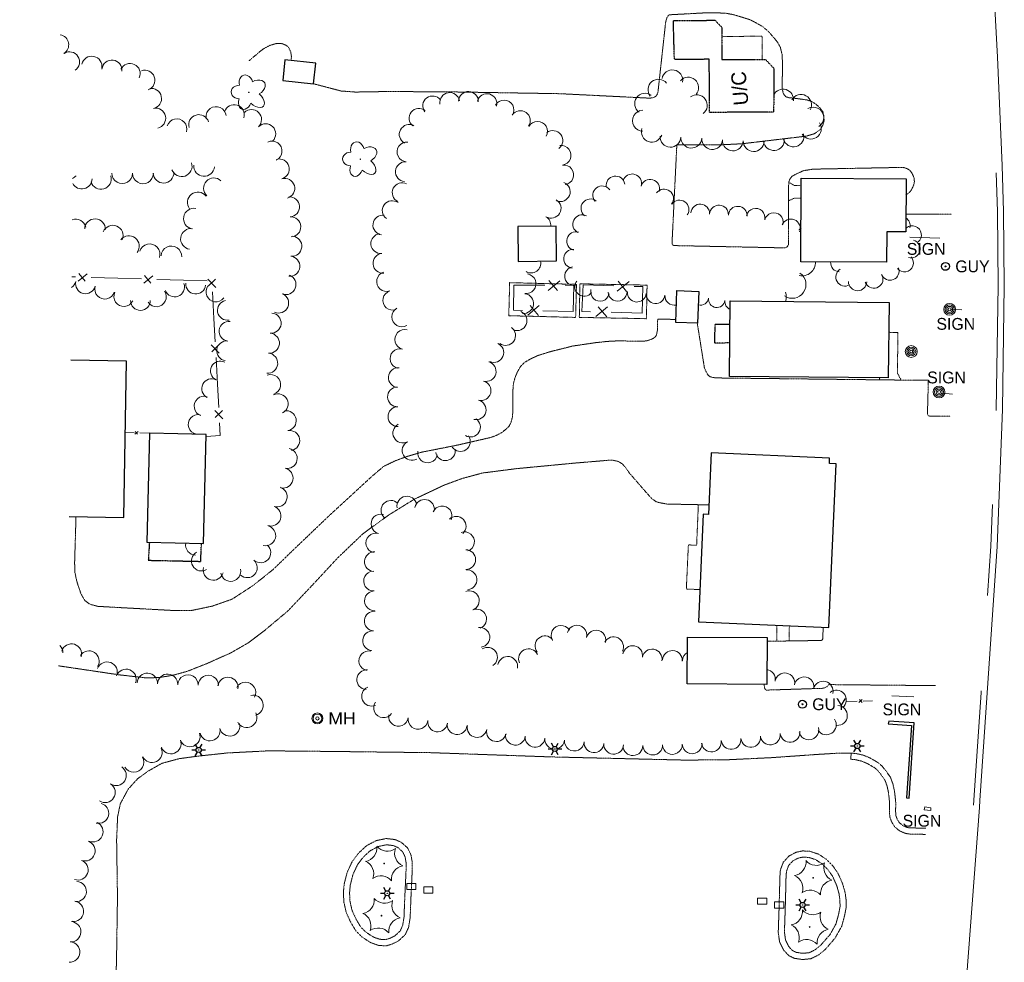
# Model space of a CAD drawing. Extents: x 386588 to 390135, y 96998 to 113606.
# Tile 33 of 93: x 387482 to 387881, y 100133 to 100516. Entities that reach past the tile are written whole.
import ezdxf
from ezdxf.enums import TextEntityAlignment as Align

# ---------------------------------------------------------------- set-up
doc = ezdxf.new("R2010")
doc.units = 0
doc.header["$MEASUREMENT"] = 0
doc.linetypes.add('Wisdot3', pattern=[0.1875, 0.125, -0.0625])
doc.linetypes.add('Wisdot5', pattern=[0.1, 0.05, -0.05])
for name, color, linetype, lineweight in [('E_BLD', 241, 'Continuous', 25), ('E_BLD_Name', 241, 'Continuous', 15), ('E_DRN', 40, 'Continuous', 15), ('E_DWY', 2, 'Wisdot3', 15), ('E_LAND_Vegetation', 3, 'Continuous', 15), ('E_LTG', 21, 'Continuous', 25), ('E_MISCPROP', 30, 'Continuous', 15), ('E_MISCPROP_HvyDash', 241, 'Wisdot3', 25), ('E_MISCPROP_Railing', 30, 'Continuous', 15), ('E_PATH_Sidewalk', 2, 'Wisdot5', 15), ('E_SGN', 21, 'Continuous', 15), ('E_UTL_EGuyWire', 200, 'Continuous', 25), ('E_UTL_MH', 30, 'Continuous', 15), ('E_WAL', 40, 'Continuous', 25)]:
    doc.layers.add(name, color=color, linetype=linetype, lineweight=lineweight)
doc.layers.add('P2S1_Complete', color=7, linetype='Continuous', lineweight=15, transparency=0.9)
doc.styles.add('Style-dot_font5', font='dot_font5.shx')
doc.styles.add('Style-IGR_FONT_0', font='dot_font15.shx')

# ---------------------------------------------------------------- blocks, each defined once
blk = doc.blocks.new('GUY')
at = {"layer": 'E_UTL_EGuyWire'}
for radius in [4, 0.5]:
    blk.add_circle((0, 0), radius, dxfattribs=at)
at = {"layer": 'E_UTL_EGuyWire', "style": 'Style-dot_font5'}
blk.add_text('GUY', height=12, dxfattribs=at).set_placement((10, 0), align=Align.MIDDLE_LEFT)
blk = doc.blocks.new('INLET')
at = {"layer": 'E_DRN', "flags": 128}
blk.add_lwpolyline([(-7.5, 10), (7.5, 10), (7.5, 0), (-7.5, 0)], close=True, dxfattribs=at)
blk = doc.blocks.new('LPOL')
at = {"layer": 'E_LTG'}
for p, q in [((-4, 0), (-1.5, 0)), ((-0.75, 1.3), (-2, 3.46)), ((0.75, 1.3), (2, 3.46)), ((1.5, 0), (4, 0)), ((-2, -3.46), (-0.75, -1.3)), ((2, -3.46), (0.75, -1.3))]:
    blk.add_line(p, q, dxfattribs=at)
for radius in [1.5, 1.5, 1.5, 0.125]:
    blk.add_circle((0, 0), radius, dxfattribs=at)
blk = doc.blocks.new('MH')
at = {"layer": 'E_UTL_MH'}
for radius in [5, 4, 1.5]:
    blk.add_circle((0, 0), radius, dxfattribs=at)
at = {"layer": 'E_UTL_MH', "style": 'Style-dot_font5', "width": 1.111111}
blk.add_text('MH', height=10.8, dxfattribs=at).set_placement((10, 0), align=Align.MIDDLE_LEFT)
blk = doc.blocks.new('CTRE')
at = {"layer": 'E_LAND_Vegetation'}
blk.add_circle((0, 0), 0.223, dxfattribs=at)
for centre, start, end in [((-11.97, 8.96), 280.2067, 5.9716), ((1.81, 14.92), 220.2113, 305.9762), ((13.83, 5.89), 160.2113, 245.9762), ((-13.83, -5.9), 340.2113, 65.9762), ((-1.81, -14.93), 40.2113, 125.9762)]:
    blk.add_arc(centre, 7.87, start, end, dxfattribs=at)
at = {"layer": 'E_LAND_Vegetation', "extrusion": (0, 0, -1)}
blk.add_arc((-12.03, -9.04), 7.87, 354.0728, 79.7489, dxfattribs=at)
blk = doc.blocks.new('POLE')
at = {"layer": 'E_MISCPROP'}
for radius in [4.46, 3.35, 2.23, 1.12]:
    blk.add_circle((0, 0), radius, dxfattribs=at)
blk = doc.blocks.new('SIGN')
at = {"layer": 'E_SGN', "lineweight": 13, "style": 'Style-dot_font5'}
blk.add_text('SIGN', height=12, dxfattribs=at).set_placement((0, 0), align=Align.MIDDLE_CENTER)
blk = doc.blocks.new('DTRE')
at = {"layer": 'E_LAND_Vegetation'}
blk.add_circle((-0.18, 0), 0.183, dxfattribs=at)
for centre, major_axis, ratio in [((-1.87, 5.32), (1.36, -4.98), 0.782863), ((4.06, 2.74), (-5.27, -2.93), 0.691916), ((-5.87, 0.15), (4.93, -0.12), 0.832022), ((-2.49, -5.24), (1.8, 4.86), 0.716896), ((3.54, -3.71), (-5.01, 4.58), 0.560249)]:
    blk.add_ellipse(centre, major_axis=major_axis, ratio=ratio, start_param=1.570796, end_param=4.712389, dxfattribs=at)

msp = doc.modelspace()

# ---------------------------------------------------------------- linework, layer by layer
at = {"layer": 'E_BLD'}
for p, q in [((387589.29, 100499.36), (387588.39, 100490.98)), ((387601.81, 100498.01), (387589.29, 100499.36)), ((387589.29, 100499.36), (387589.29, 100499.36)), ((387600.91, 100489.63), (387601.81, 100498.01)), ((387601.81, 100498.01), (387601.81, 100498.01)), ((387588.39, 100490.98), (387600.91, 100489.63)), ((387600.91, 100489.63), (387600.91, 100489.63)), ((387798.64, 100417.48), (387798.8, 100451.36)), ((387798.8, 100451.36), (387798.8, 100451.36)), ((387798.8, 100451.36), (387841.31, 100451.16)), ((387841.31, 100451.16), (387841.2, 100429.55)), ((387841.31, 100451.16), (387841.31, 100451.16)), ((387699.37, 100431.93), (387683.77, 100431.75)), ((387683.77, 100431.75), (387683.94, 100417.61)), ((387699.37, 100431.93), (387699.37, 100431.93)), ((387699.53, 100417.79), (387699.37, 100431.93)), ((387833.48, 100429.58), (387833.42, 100417.31)), ((387841.2, 100429.55), (387833.48, 100429.58)), ((387833.48, 100429.58), (387833.48, 100429.58)), ((387683.94, 100417.61), (387699.53, 100417.79)), ((387683.94, 100417.61), (387683.94, 100417.61)), ((387833.42, 100417.31), (387798.64, 100417.48)), ((387798.64, 100417.48), (387798.64, 100417.48)), ((387833.42, 100417.31), (387833.42, 100417.31)), ((387747.83, 100392.86), (387748.34, 100405.76)), ((387748.34, 100405.76), (387757.26, 100405.41)), ((387757.26, 100405.41), (387756.75, 100392.5)), ((387757.26, 100405.41), (387757.26, 100405.41)), ((387769.63, 100370.96), (387769.94, 100401.58)), ((387769.94, 100401.58), (387834.41, 100400.92)), ((387834.41, 100400.92), (387834.1, 100370.3)), ((387747.83, 100392.86), (387747.83, 100392.86)), ((387756.75, 100392.5), (387747.83, 100392.86)), ((387756.75, 100392.5), (387756.75, 100392.5)), ((387525.04, 100377.13), (387502.38, 100377.56)), ((387523.85, 100313.63), (387525.04, 100377.13)), ((387525.04, 100377.13), (387525.04, 100377.13)), ((387834.1, 100370.3), (387769.63, 100370.96)), ((387769.63, 100370.96), (387769.63, 100370.96)), ((387834.1, 100370.3), (387834.1, 100370.3)), ((387534.37, 100347.9), (387533.3, 100303.65)), ((387557.28, 100347.34), (387534.37, 100347.9)), ((387556.21, 100303.09), (387557.28, 100347.34)), ((387557.28, 100347.34), (387557.28, 100347.34)), ((387762.26, 100339.89), (387761.16, 100314.94)), ((387810.28, 100337.77), (387762.26, 100339.89)), ((387810.19, 100335.6), (387810.28, 100337.77)), ((387810.28, 100337.77), (387810.28, 100337.77)), ((387810, 100268.97), (387812.94, 100335.48)), ((387812.94, 100335.48), (387810.19, 100335.6)), ((387810.19, 100335.6), (387810.19, 100335.6)), ((387501.72, 100314.04), (387523.85, 100313.63)), ((387523.85, 100313.63), (387523.85, 100313.63)), ((387758.97, 100315.03), (387757.05, 100271.31)), ((387761.16, 100314.94), (387758.97, 100315.03)), ((387758.97, 100315.03), (387758.97, 100315.03)), ((387761.16, 100314.94), (387761.16, 100314.94)), ((387533.3, 100303.65), (387533.3, 100303.65)), ((387533.3, 100303.65), (387556.21, 100303.09)), ((387757.05, 100271.31), (387810, 100268.97)), ((387810, 100268.97), (387810, 100268.97)), ((387752.53, 100246.13), (387752.64, 100265.16)), ((387752.64, 100265.16), (387752.64, 100265.16)), ((387752.64, 100265.16), (387784.9, 100264.98)), ((387784.9, 100264.98), (387784.79, 100245.95)), ((387784.9, 100264.98), (387784.9, 100264.98)), ((387784.79, 100245.95), (387752.53, 100246.13)), ((387784.79, 100245.95), (387784.79, 100245.95))]:
    msp.add_line(p, q, dxfattribs=at)
at = {"layer": 'E_DWY', "flags": 128}
for points in [[(387807.98, 100476.43), (387807.51, 100478.54), (387805.88, 100480.37), (387804.59, 100481.54), (387802.94, 100482.51), (387801.11, 100483.14), (387799.25, 100483.39), (387796.26, 100483.8), (387793.76, 100484.05), (387792.55, 100484.41), (387791.57, 100485.61), (387791.06, 100487.55), (387791.16, 100498.31), (387791.01, 100501.57), (387790.3, 100504.51), (387789.2, 100506.5), (387787.67, 100508.4), (387785.62, 100510.73), (387783.28, 100512.81), (387780.77, 100514.24), (387778.11, 100515.65), (387774.85, 100516.68), (387771.31, 100517.74), (387768.24, 100518.31), (387764.19, 100518.51), (387760, 100518.49), (387745.95, 100517.73), (387744.99, 100517.59), (387744.28, 100516.55), (387743.76, 100514.68), (387740.6, 100485.95), (387739.96, 100484.76), (387738.95, 100484.12), (387737.31, 100483.86), (387700.92, 100485.67), (387659.47, 100486.36), (387634.18, 100486.55), (387622.57, 100486.46), (387618.08, 100486.32), (387612.09, 100486.76), (387600.91, 100489.69)], [(387574.7, 100499.05), (387580.28, 100503.72), (387583.11, 100505.25), (387585.82, 100506.05), (387587.99, 100505.99), (387589.57, 100505.42), (387590.75, 100504.45), (387591.65, 100502.56), (387591.92, 100500.6), (387591.75, 100499.09)], [(387841.28, 100444.66), (387841.89, 100444.97), (387843.03, 100445.94), (387843.58, 100446.9), (387843.99, 100447.64), (387844.47, 100448.81), (387844.69, 100449.96), (387844.61, 100451.3), (387844.18, 100452.44), (387843.52, 100453.72), (387842.85, 100454.57), (387841.82, 100455.22), (387840.21, 100455.77), (387803.52, 100455.05), (387799.61, 100454.41), (387796.83, 100453.12), (387794.99, 100452.14), (387794.09, 100450.93), (387793.68, 100449.54), (387793.57, 100424.28), (387793.1, 100423.59), (387792.34, 100423.09), (387747.17, 100424.03), (387746.44, 100424.39), (387746.34, 100424.87), (387748.3, 100464.98), (387766.2, 100464.92), (387774.76, 100465.36), (387800.79, 100468.44), (387804.19, 100469.46), (387806.45, 100471.08), (387807.56, 100472.9), (387808.04, 100474.72), (387807.98, 100476.43)], [(387859.81, 100436.73), (387841.24, 100436.84)], [(387747.88, 100394.05), (387740.54, 100394.22), (387740.39, 100389.51), (387740.01, 100387.66), (387739.53, 100386.95), (387738.65, 100386.31), (387737.54, 100385.82), (387736.15, 100385.41), (387734.84, 100385.23), (387724.01, 100385.35), (387719.95, 100385.13), (387715.25, 100384.62), (387705.95, 100383.24), (387696.73, 100380.92), (387691.91, 100379.41), (387688.9, 100378.02), (387686.44, 100376.57), (387684.83, 100374.93), (387683.47, 100372.48), (387682.62, 100370.36), (387682.01, 100368.15), (387681.76, 100364.98), (387681.8, 100357.59), (387681.6, 100354.53), (387680.99, 100352.21), (387680.2, 100350.7), (387679.09, 100349.6), (387677.4, 100348.23), (387675.09, 100347.01), (387672.9, 100346.19), (387659.4, 100343.08), (387644.78, 100340.19), (387638.61, 100338.39), (387634.02, 100336.68), (387629.23, 100334.35), (387624.63, 100330.43), (387607.34, 100314.54), (387593.23, 100301.05), (387584.44, 100292.54), (387576.29, 100286.02), (387567.77, 100280.51), (387559.76, 100277.7), (387551.48, 100275.97), (387543.76, 100275.95), (387523.9, 100277.03), (387513.35, 100277.62), (387510.24, 100278.43), (387508.11, 100279.94), (387506.53, 100282.66), (387504.91, 100287.41), (387504.03, 100291.41), (387503.93, 100295.38), (387504.49, 100313.99)], [(387859.27, 100354.81), (387851.04, 100354.79), (387850.25, 100355.04), (387850, 100355.9), (387850.36, 100369.4), (387839.27, 100369.45), (387764.13, 100370.32), (387762.73, 100370.57), (387761.88, 100370.76), (387761.05, 100371.35), (387760.27, 100372.65), (387759.49, 100374.4), (387756.59, 100392.51)], [(387497.36, 100253.49), (387522.08, 100249.82), (387532.41, 100248.65), (387537.98, 100248.69), (387543.74, 100249.63), (387549.81, 100251.31), (387557.52, 100254.37), (387567.31, 100258.73), (387574.42, 100262.83), (387581.01, 100267.82), (387590.51, 100275.79), (387601.19, 100287.07), (387610.64, 100297.25), (387620.96, 100307.12), (387631.38, 100314.69), (387641.75, 100321.09), (387653.89, 100326.83), (387661.25, 100329.52), (387669.43, 100331.74), (387683.11, 100333.49), (387707.23, 100335.79), (387720.53, 100336.9), (387722.41, 100336.91), (387724.61, 100336.4), (387726.37, 100335.3), (387727.75, 100333.56), (387729.15, 100331.6), (387730.95, 100329.51), (387733, 100327.16), (387734.73, 100325.18), (387736.41, 100323.24), (387738.07, 100321.41), (387739.79, 100320.14), (387741.27, 100319.68), (387744.3, 100319.14), (387761.33, 100318.79)], [(387807.66, 100269.08), (387807.54, 100264.43), (387807.05, 100263.78), (387784.89, 100263.44)], [(387783.76, 100245.96), (387783.83, 100244.56), (387784.36, 100243.62), (387807.75, 100244.36), (387809.17, 100245), (387810.09, 100245.86), (387853.28, 100245.45)], [(387481.64, 100046.3), (387487.47, 100048.04), (387492.64, 100050.21), (387496.36, 100052.3), (387499.72, 100055.17), (387503.14, 100059.56), (387505.56, 100063.93), (387509.65, 100074.27), (387513.76, 100085.99), (387517.39, 100097.37), (387518.81, 100104.48), (387520, 100114.9), (387520.91, 100132.64), (387521.32, 100159.54), (387520.97, 100182.89), (387521.38, 100192.3), (387522.48, 100197.48), (387525.62, 100203.38), (387529.43, 100207.59), (387533.77, 100210.76), (387539.35, 100213.91), (387546.43, 100215.82), (387554.1, 100216.85), (387565.96, 100218.12), (387582.51, 100218.98), (387608.02, 100218.74), (387648.36, 100218.24), (387697.18, 100216.52), (387751.33, 100215.23), (387768.23, 100215.33), (387786.45, 100216.2), (387806.43, 100217.6), (387814.23, 100218.05), (387819.08, 100218.07)], [(387819.08, 100218.07), (387818.83, 100215.58), (387820.66, 100215.4), (387823.2, 100214.84), (387825.56, 100213.85), (387828.46, 100212.18), (387829.81, 100211.03), (387831.01, 100209.53), (387832.73, 100207.13), (387833.62, 100204.66), (387834.1, 100202.5), (387834.42, 100199.94), (387834.66, 100197.51), (387834.54, 100194.61), (387834.72, 100192.17), (387835.53, 100189.98), (387836.7, 100188.17), (387838.62, 100186.53), (387840.69, 100185.59), (387842.29, 100185.24), (387849.18, 100185.07)], [(387819.08, 100218.07), (387821.06, 100217.87), (387823.95, 100217.23), (387826.68, 100216.1), (387829.91, 100214.23), (387831.61, 100212.78), (387833, 100211.04), (387834.96, 100208.31), (387836.02, 100205.36), (387836.56, 100202.93), (387836.91, 100200.21), (387837.16, 100197.58), (387837.05, 100194.65), (387837.19, 100192.7), (387837.78, 100191.1), (387838.6, 100189.83), (387839.98, 100188.66), (387841.48, 100187.97), (387842.59, 100187.73), (387849.35, 100187.57)], [(387640.42, 100159.78), (387640.08, 100151.23), (387639.46, 100147.39), (387638.1, 100144.39), (387635.3, 100141.81), (387632.7, 100140.53), (387630.28, 100139.82), (387627.17, 100140.05), (387624.05, 100141.15), (387620.56, 100143.43), (387618.03, 100145.94), (387615.88, 100149.59), (387614.12, 100153.41), (387613.18, 100157.63), (387613, 100161.54), (387613.31, 100164.94), (387614.53, 100169.69), (387616.63, 100174.17), (387619.33, 100177.66), (387622.36, 100180.45), (387626.23, 100182.52), (387630.34, 100183.39), (387633.83, 100183), (387636.41, 100181.92), (387639.04, 100179.59), (387640.38, 100176.83), (387640.95, 100173.73), (387640.89, 100169.55)], [(387637.92, 100159.88), (387637.59, 100151.48), (387637.04, 100148.12), (387636.03, 100145.89), (387633.87, 100143.89), (387631.79, 100142.87), (387630.01, 100142.35), (387627.69, 100142.52), (387625.16, 100143.41), (387622.14, 100145.38), (387620.02, 100147.49), (387618.1, 100150.75), (387616.5, 100154.21), (387615.67, 100157.97), (387615.5, 100161.48), (387615.78, 100164.51), (387616.89, 100168.84), (387618.77, 100172.86), (387621.18, 100175.96), (387623.82, 100178.4), (387627.09, 100180.15), (387630.47, 100180.86), (387633.2, 100180.55), (387635.06, 100179.77), (387637.01, 100178.04), (387637.99, 100176.05), (387638.45, 100173.52), (387638.39, 100169.59)], [(387789.79, 100155.25), (387789.45, 100145.34), (387789.98, 100141.45), (387791.61, 100138.15), (387793.69, 100135.89), (387795.96, 100134.79), (387799.25, 100134.28), (387802.69, 100134.61), (387805.76, 100136.13), (387808.42, 100138.27), (387812.54, 100143.01), (387815.23, 100147.87), (387816.36, 100152.06), (387817.04, 100155.61), (387816.97, 100158.53), (387816.59, 100161.47), (387815.5, 100165.26), (387813.61, 100169.45), (387811.44, 100172.47), (387808.95, 100174.98), (387805.7, 100177.09), (387802.29, 100178.21), (387799.31, 100178.37), (387796.73, 100177.83), (387793.79, 100176.29), (387791.47, 100173.74), (387790.31, 100170.6), (387790.1, 100167.55), (387790.02, 100163.74)], [(387792.29, 100155.17), (387791.96, 100145.46), (387792.4, 100142.2), (387793.7, 100139.57), (387795.2, 100137.93), (387796.71, 100137.21), (387799.32, 100136.8), (387802, 100137.06), (387804.41, 100138.25), (387806.67, 100140.08), (387810.48, 100144.45), (387812.9, 100148.82), (387813.93, 100152.62), (387814.54, 100155.81), (387814.47, 100158.34), (387814.13, 100160.96), (387813.15, 100164.4), (387811.44, 100168.2), (387809.53, 100170.85), (387807.36, 100173.03), (387804.62, 100174.82), (387801.83, 100175.73), (387799.51, 100175.85), (387797.58, 100175.45), (387795.34, 100174.28), (387793.65, 100172.42), (387792.78, 100170.07), (387792.6, 100167.44), (387792.52, 100163.69)], [(387638.39, 100169.59), (387637.92, 100159.88)], [(387640.88, 100169.47), (387640.42, 100159.76)], [(387790.02, 100163.75), (387789.79, 100155.24)], [(387792.52, 100163.69), (387792.29, 100155.17)]]:
    msp.add_lwpolyline(points, dxfattribs=at)
at = {"layer": 'E_LAND_Vegetation'}
for centre, radius, start, end in [((387497.45, 100505.53), 4.08, 300.8717, 80.3856), ((387501.87, 100498.59), 4.08, 303.1104, 123.1104), ((387510.91, 100496.81), 4.08, 348.4443, 168.4443), ((387519.08, 100495.23), 4.08, 353.6991, 173.6991), ((387526.43, 100493.88), 4.08, 334.954, 154.954), ((387532.44, 100491.13), 4.08, 289.9582, 109.9582), ((387746.49, 100491.08), 4.23, 350.523, 170.523), ((387752.92, 100488.13), 4.23, 319.1316, 139.1316), ((387740.82, 100487.29), 4.23, 39.1554, 219.1554), ((387535.12, 100483.71), 4.08, 281.9066, 101.9066), ((387649.22, 100480.73), 4.01, 36.8887, 216.8887), ((387656.13, 100482.12), 4.01, 9.3288, 189.3288), ((387663.74, 100482.56), 4.01, 358.2272, 178.2272), ((387671.25, 100481.67), 4.01, 345.396, 165.396), ((387735.42, 100481.62), 4.23, 55.149, 235.149), ((387756.41, 100480.97), 4.23, 307.062, 127.062), ((387791.39, 100483.27), 4.23, 352.538, 153.2393), ((387798.7, 100481.13), 4.23, 331.7737, 151.7737), ((387561.37, 100476.34), 4.08, 6.3854, 186.3854), ((387568.69, 100477.13), 4.08, 342.7677, 162.7677), ((387678.19, 100479.03), 4.01, 329.269, 149.269), ((387803.67, 100476.01), 4.23, 301.4369, 121.4369), ((387536.8, 100475.73), 4.08, 281.9066, 101.9066), ((387554.32, 100473.1), 4.08, 16.1523, 196.1523), ((387575.69, 100475.18), 4.08, 314.8942, 134.8942), ((387643.67, 100475.71), 4.01, 51.5873, 231.5873), ((387684.82, 100474.77), 4.01, 325.2298, 145.2298), ((387734.49, 100474.73), 4.23, 90.6994, 270.6994), ((387545.39, 100471.41), 4.08, 342.3914, 162.3914), ((387581.45, 100469.4), 4.08, 314.8942, 134.8942), ((387639.68, 100469.15), 4.01, 61.4439, 241.4439), ((387691.77, 100470.43), 4.01, 330.2433, 150.2433), ((387802.7, 100471.5), 4.23, 213.1669, 33.1669), ((387698, 100466.68), 4.01, 307.1694, 127.1694), ((387738.14, 100470.25), 4.23, 161.2897, 341.2897), ((387745.71, 100468.21), 4.23, 177.6647, 357.6647), ((387795.64, 100468.34), 4.23, 195.082, 15.082), ((387584.01, 100462.35), 4.08, 295.1221, 115.1221), ((387638.8, 100462.05), 4.01, 85.6324, 265.6324), ((387701.37, 100460.7), 4.01, 277.7888, 97.7888), ((387754.16, 100467.86), 4.23, 177.6647, 357.6647), ((387762.66, 100467.28), 4.23, 175.9982, 355.9982), ((387771.02, 100466.69), 4.23, 178.3431, 358.3431), ((387779.48, 100466.44), 4.23, 178.3431, 358.3431), ((387787.67, 100466.86), 4.23, 185.4594, 5.4594), ((387547.37, 100456.21), 4.2, 199.2962, 19.2962), ((387556.46, 100456.33), 4.2, 175.8436, 355.8436), ((387586.97, 100455.1), 4.08, 285.7659, 105.7659), ((387638.15, 100454.03), 4.01, 85.2274, 265.2274), ((387702.45, 100452.75), 4.01, 277.7888, 97.7888), ((387501.4, 100455.19), 4.2, 292.8114, 317.9742), ((387514.62, 100451.06), 4.2, 196.7723, 16.7723), ((387523.28, 100453.39), 4.2, 179.4999, 359.4999), ((387531.68, 100453.32), 4.2, 179.4999, 359.4999), ((387539.99, 100453.62), 4.2, 182.3392, 2.3392), ((387723.41, 100448.42), 3.81, 8.8323, 188.8323), ((387730.14, 100449.29), 3.81, 343.1775, 163.1775), ((387506.84, 100451.23), 4.2, 208.2564, 358.7496), ((387560.46, 100447.29), 4.2, 46.9621, 226.9621), ((387589.18, 100447.25), 4.08, 285.7659, 105.7659), ((387636.84, 100445.49), 4.01, 63.3372, 243.3372), ((387701.01, 100445.9), 4.01, 248.1197, 68.1197), ((387718.01, 100444.41), 3.81, 36.8912, 216.8912), ((387737.44, 100447.09), 3.81, 343.1775, 163.1775), ((387553.92, 100441.55), 4.2, 37.7412, 217.7412), ((387743.15, 100443.13), 3.81, 322.9564, 142.9564), ((387591.13, 100439.75), 4.08, 273.3989, 93.3989), ((387632.8, 100438.22), 4.01, 53.8332, 233.8332), ((387697.29, 100439.16), 4.01, 238.6843, 58.6843), ((387713.21, 100439.14), 3.81, 51.4062, 231.4062), ((387749.38, 100438.66), 3.81, 324.4925, 144.4925), ((387757.8, 100437.06), 3.81, 356.7195, 176.7195), ((387765.42, 100436.63), 3.81, 356.7195, 176.7195), ((387552.31, 100434.96), 4.2, 79.3709, 259.3709), ((387629, 100432.38), 4.01, 82.8262, 262.8262), ((387709.88, 100432.71), 3.81, 63.4564, 243.4564), ((387773.01, 100436.15), 3.81, 356.3453, 176.3453), ((387780.26, 100435.33), 3.81, 346.3452, 166.3452), ((387787.67, 100433.53), 3.81, 346.3452, 166.3452), ((387504.4, 100430.53), 4.2, 13.8585, 109.6821), ((387512.23, 100430.64), 4.2, 358.3424, 178.3424), ((387519.42, 100428.05), 4.2, 337.7798, 157.7798), ((387591.61, 100431.6), 4.08, 273.3989, 93.3989), ((387693.12, 100432.31), 4.01, 354.2948, 58.6843), ((387794.56, 100430.98), 3.81, 337.9102, 157.9102), ((387839.25, 100432.12), 3.69, 346.605, 57.505), ((387551.15, 100426.73), 4.2, 82.1704, 262.1704), ((387628.15, 100424.85), 4.01, 96.0852, 276.0852), ((387707.44, 100425.86), 3.81, 73.8455, 253.8455), ((387800.61, 100427.74), 3.81, 119.8766, 136.6479), ((387843.85, 100428.38), 3.69, 309.1595, 129.1595), ((387525.98, 100423.82), 4.2, 322.104, 142.104), ((387534.37, 100420.49), 4.2, 342.6791, 162.6791), ((387592.03, 100423.76), 4.08, 264.2737, 84.2737), ((387843.32, 100422.7), 3.69, 254.0112, 74.0112), ((387543.18, 100419.66), 4.2, 356.4884, 176.4884), ((387629.01, 100416.87), 4.01, 96.0852, 276.0852), ((387706.19, 100418.7), 3.81, 84.5806, 264.5806), ((387591.22, 100415.64), 4.08, 264.2737, 84.2737), ((387689.1, 100416.94), 4.01, 240.0986, 11.1099), ((387799.02, 100417.34), 5.59, 258.6931, 1.1293), ((387814.39, 100417.05), 3.69, 174.2526, 267.5251), ((387840.62, 100417.05), 3.69, 219.6814, 39.6814), ((387630.5, 100409.44), 4.01, 108.5556, 288.5556), ((387687.15, 100408.54), 4.01, 261.4226, 81.4226), ((387706.58, 100411.61), 3.81, 99.3604, 279.3604), ((387795.11, 100408.22), 5.59, 235.6579, 55.6579), ((387816.49, 100411.28), 3.69, 120.6581, 300.6581), ((387834.79, 100413.65), 3.69, 201.4112, 21.4112), ((387500.53, 100410.4), 4.01, 302.6776, 346.4369), ((387508.32, 100408.52), 4.01, 166.4369, 346.4369), ((387544.51, 100407.22), 4.01, 200.046, 20.046), ((387553.09, 100408.38), 4.01, 173.9473, 353.9473), ((387589.66, 100408.22), 4.08, 248.9001, 68.9001), ((387710.69, 100407.3), 3.81, 142.104, 322.104), ((387821.64, 100409.41), 3.69, 179.4607, 359.4607), ((387828.26, 100410.41), 3.69, 199.0884, 19.0884), ((387516.15, 100406.36), 4.01, 162.9171, 342.9171), ((387523.87, 100403.36), 4.01, 154.3294, 334.3294), ((387537.1, 100403.24), 4.01, 213.9035, 33.9035), ((387561.23, 100405.24), 4.01, 142.6966, 322.6966), ((387586.7, 100400.74), 4.08, 245.5839, 65.5839), ((387633.05, 100401.84), 4.01, 108.5556, 288.5556), ((387686.2, 100400.51), 4.01, 263.2441, 83.2441), ((387717.15, 100405.28), 3.81, 166.6608, 346.6608), ((387724.27, 100405.28), 3.81, 181.8336, 1.8336), ((387732.08, 100404.93), 3.81, 175.097, 355.097), ((387739.68, 100404.28), 3.81, 175.097, 355.097), ((387787.09, 100403.23), 5.59, 340.3312, 19.4966), ((387530.63, 100401.76), 4.01, 180.6978, 0.6978), ((387565.9, 100397.76), 4.01, 100.9059, 280.9059), ((387747.28, 100403.63), 3.81, 175.097, 282.6068), ((387757.89, 100403.21), 3.35, 255.4308, 351.7263), ((387764.52, 100402.25), 3.35, 171.7263, 351.7263), ((387771.14, 100401.28), 3.35, 171.7263, 248.3694), ((387583.65, 100392.55), 4.08, 265.1257, 85.1257), ((387636.67, 100395.11), 4.01, 119.9117, 299.9117), ((387683.48, 100393.53), 4.01, 247.4534, 67.4534), ((387566.55, 100389.27), 4.01, 82.9317, 262.9317), ((387582.95, 100384.43), 4.08, 265.1257, 85.1257), ((387637.89, 100385.93), 4.01, 75.9777, 255.9777), ((387678.83, 100387.54), 4.01, 234.6478, 54.6478), ((387565.57, 100381.32), 4.01, 82.9317, 262.9317), ((387674.04, 100380.62), 4.01, 246.8533, 66.8533), ((387582.26, 100376.29), 4.08, 265.1257, 85.1257), ((387635.95, 100378.14), 4.01, 75.9777, 255.9777), ((387563.08, 100373.17), 4.01, 64.0372, 244.0372), ((387670.94, 100372.94), 4.01, 255.1413, 75.1413), ((387635.29, 100370.45), 4.01, 85.2698, 265.2698), ((387559.55, 100365.96), 4.01, 63.6639, 243.6639), ((387583.45, 100367.59), 4.08, 289.691, 109.691), ((387668.88, 100365.18), 4.01, 255.1413, 75.1413), ((387634.92, 100362.64), 4.01, 91.3798, 271.3798), ((387556.44, 100358.88), 4.01, 71.8324, 251.8324), ((387586.49, 100359.78), 4.08, 296.7638, 116.7638), ((387666.87, 100357.39), 4.01, 255.8112, 75.8112), ((387589.77, 100352.94), 4.08, 280.1606, 100.1606), ((387635.11, 100354.62), 4.01, 91.3798, 271.3798), ((387554.05, 100351.46), 4.01, 78.7017, 258.7017), ((387664.6, 100350.37), 4.01, 238.0109, 58.0109), ((387591.22, 100344.91), 4.08, 280.1606, 100.1606), ((387637.1, 100347.97), 4.01, 118.0825, 298.0825), ((387552.48, 100343.6), 4.01, 78.7017, 104.5348), ((387640.88, 100340.89), 4.01, 118.0825, 298.0825), ((387660.48, 100344.5), 4.01, 214.3188, 34.3188), ((387590.17, 100337.64), 4.08, 258.0779, 78.0779), ((387647.15, 100339.9), 4.01, 169.1274, 349.1274), ((387654.39, 100340.78), 4.01, 189.6254, 9.6254), ((387588.48, 100329.66), 4.08, 258.0779, 78.0779), ((387586.08, 100322.06), 4.08, 252.2639, 72.2639), ((387632.29, 100316.58), 4.01, 45.5641, 225.5641), ((387638.74, 100318.31), 4.01, 10.2335, 190.2335), ((387645.92, 100316.96), 4.01, 348.9252, 168.9252), ((387583.6, 100314.29), 4.08, 252.2639, 72.2639), ((387653.06, 100314.35), 4.01, 336.9257, 156.9257), ((387628.21, 100311.08), 4.01, 75.235, 255.235), ((387658.76, 100310.12), 4.01, 313.4318, 133.4318), ((387581.44, 100306.32), 4.08, 255.1044, 75.1044), ((387626.17, 100303.32), 4.01, 75.235, 255.235), ((387662.14, 100303.86), 4.01, 290.0857, 110.0857), ((387553.04, 100302.52), 4.08, 169.4616, 269.5154), ((387579.43, 100299.4), 4.08, 228.0705, 48.0705), ((387662.64, 100296.59), 4.01, 269.9364, 89.9364), ((387555.4, 100296.04), 4.08, 120.0555, 300.0555), ((387573.97, 100293.34), 4.08, 228.0705, 48.0705), ((387625.57, 100295.73), 4.01, 87.2531, 267.2531), ((387560.21, 100292.3), 4.08, 164.9076, 344.9076), ((387567.26, 100291.85), 4.08, 191.5542, 11.5542), ((387663.14, 100288.41), 4.01, 275.4643, 95.4643), ((387625.24, 100287.89), 4.01, 92.3838, 272.3838), ((387625.58, 100279.87), 4.01, 92.3838, 272.3838), ((387664.1, 100279.93), 4.01, 291.759, 111.759), ((387667.07, 100272.48), 4.01, 291.759, 111.759), ((387625.51, 100271.63), 4.01, 85.2742, 265.2742), ((387668.41, 100265.06), 4.01, 277.8509, 97.8509), ((387701.29, 100265.86), 4.01, 32.025, 212.025), ((387707.78, 100265.99), 4.01, 345.138, 165.138), ((387624.85, 100263.64), 4.01, 85.2742, 265.2742), ((387694.77, 100261.62), 4.01, 39.1556, 219.1556), ((387715.54, 100263.93), 4.01, 345.138, 165.138), ((387722.62, 100261.24), 4.01, 332.8193, 152.8193), ((387495.05, 100258.84), 4.12, 359.7521, 44.521), ((387502.68, 100258.27), 4.12, 343.8722, 163.8722), ((387671.48, 100256.97), 4.01, 303.2216, 123.2216), ((387688.12, 100256.39), 4.01, 25.2575, 205.2575), ((387730.37, 100257.65), 4.01, 349.8894, 169.8894), ((387509.76, 100255.44), 4.12, 327.6547, 147.6547), ((387623.28, 100255.51), 4.01, 77.0314, 257.0314), ((387679.65, 100253.27), 4.01, 349.0052, 169.0052), ((387738.27, 100256.25), 4.01, 349.8894, 169.8894), ((387746.47, 100255.66), 4.01, 356.1565, 176.1565), ((387754.57, 100255.42), 4.01, 119.3924, 178.62), ((387517.12, 100250.97), 4.12, 338.9002, 158.9002), ((387524.81, 100248), 4.12, 338.9002, 158.9002), ((387533.43, 100246.41), 4.12, 357.3317, 177.3317), ((387541.67, 100246.03), 4.12, 357.3317, 177.3317), ((387549.95, 100245.74), 4.12, 358.7535, 178.7535), ((387558.2, 100245.56), 4.12, 358.7535, 178.7535), ((387566.15, 100244.71), 4.12, 351.6149, 171.6149), ((387622.49, 100247.83), 4.01, 85.8436, 265.8436), ((387784.22, 100248.02), 4.01, 349.5939, 81.3072), ((387792.11, 100246.57), 4.01, 349.5939, 169.5939), ((387799.92, 100244.99), 4.01, 347.8504, 167.8504), ((387573.31, 100242.72), 4.12, 331.0243, 151.0243), ((387624.43, 100241.13), 4.01, 112.9338, 292.9338), ((387807.67, 100243.21), 4.01, 345.8933, 165.8933), ((387576.34, 100237.48), 4.12, 283.5877, 103.5877), ((387813.06, 100239.61), 4.01, 309.8952, 129.8952), ((387629.3, 100236.45), 4.01, 144.476, 324.476), ((387813.47, 100233.31), 4.01, 267.0364, 87.0364), ((387573.77, 100232.51), 4.12, 208.3579, 28.3579), ((387635.36, 100232.96), 4.01, 171.706, 351.706), ((387643.29, 100231.8), 4.01, 171.706, 351.706), ((387566.84, 100229.09), 4.12, 193.8274, 13.8274), ((387651.22, 100230.69), 4.01, 172.299, 352.299), ((387659.17, 100229.61), 4.01, 172.299, 352.299), ((387667.24, 100228.43), 4.01, 168.0458, 348.0458), ((387801.86, 100227.42), 4.01, 195.7662, 15.7662), ((387808.96, 100229.52), 4.01, 214.1722, 34.1722), ((387550.71, 100224.76), 4.12, 200.3971, 20.3971), ((387558.83, 100227.12), 4.12, 193.8274, 13.8274), ((387675.09, 100226.77), 4.01, 168.0458, 348.0458), ((387682.78, 100225.31), 4.01, 174.0442, 354.0442), ((387690.76, 100224.48), 4.01, 174.0442, 354.0442), ((387778.31, 100224.45), 4.01, 186.0799, 6.0799), ((387786.21, 100225.4), 4.01, 188.0648, 8.0648), ((387794.21, 100226.49), 4.01, 186.3728, 6.3728), ((387542.99, 100221.88), 4.12, 200.3971, 20.3971), ((387698.72, 100223.69), 4.01, 174.7513, 354.7513), ((387706.71, 100222.95), 4.01, 174.7513, 354.7513), ((387714.67, 100222.26), 4.01, 175.7083, 355.7083), ((387722.67, 100221.67), 4.01, 175.7083, 355.7083), ((387730.48, 100221.08), 4.01, 181.6865, 1.6865), ((387738.49, 100221.31), 4.01, 181.6865, 1.6865), ((387746.5, 100221.56), 4.01, 182.0587, 2.0587), ((387754.52, 100221.84), 4.01, 182.0587, 2.0587), ((387762.32, 100222.56), 4.01, 187.5328, 7.5328), ((387770.33, 100223.6), 4.01, 186.0799, 6.0799), ((387527.95, 100214.42), 4.12, 209.4955, 29.4955), ((387535.36, 100218.36), 4.12, 204.8623, 24.8623), ((387520.79, 100209.01), 4.12, 237.0288, 57.0288), ((387516.3, 100202.09), 4.12, 237.0288, 57.0288), ((387513.65, 100193.68), 4.12, 255.8096, 75.8096), ((387511.37, 100186.12), 4.12, 246.2138, 66.2138), ((387508.13, 100178.4), 4.12, 249.9344, 69.9344), ((387505.3, 100170.65), 4.12, 249.9344, 69.9344), ((387504.58, 100161.91), 4.12, 266.1708, 86.1708), ((387503.46, 100153.88), 4.12, 262.0693, 82.0693), ((387502.39, 100145.54), 4.12, 267.0106, 87.0106), ((387501.95, 100137.3), 4.12, 267.0106, 87.0106)]:
    msp.add_arc(centre, radius, start, end, dxfattribs=at)
at = {"layer": 'E_MISCPROP_HvyDash', "flags": 128}
msp.add_lwpolyline([(387746.89, 100515.35), (387763.77, 100515.47), (387766.52, 100512.65), (387766.51, 100499.51), (387784.22, 100499.6), (387787.65, 100495.96), (387787.58, 100478.24), (387761.5, 100478.06), (387761.48, 100499.64), (387747.31, 100499.5)], close=True, dxfattribs=at)
for points in [[(387769.77, 100384.51), (387763.7, 100384.47), (387763.84, 100392.15), (387769.85, 100392.15)], [(387534.28, 100303.62), (387533.84, 100296.32), (387555.1, 100295.87), (387555.39, 100303.11)]]:
    msp.add_lwpolyline(points, dxfattribs=at)
at = {"layer": 'E_MISCPROP_Railing'}
for p, q in [((387505.41, 100409.61), (387509.06, 100412.6)), ((387505.66, 100412.71), (387508.25, 100409.59)), ((387532.08, 100408.81), (387535.73, 100411.81)), ((387532.33, 100411.91), (387534.92, 100408.79)), ((387557.92, 100410.4), (387561.21, 100407.02)), ((387561.03, 100410.41), (387558.14, 100407.57)), ((387696.12, 100405.76), (387700.8, 100409.79)), ((387696.36, 100409.82), (387699.84, 100405.82)), ((387724.11, 100405.49), (387728.89, 100409.41)), ((387724.44, 100409.54), (387727.83, 100405.46)), ((387692.47, 100399.69), (387687.78, 100395.78)), ((387692.17, 100395.69), (387688.79, 100399.69)), ((387720.19, 100399.2), (387715.38, 100395.19)), ((387719.88, 100395.09), (387716.42, 100399.2)), ((387559.36, 100383.76), (387562.65, 100380.38)), ((387562.46, 100383.77), (387559.58, 100380.93)), ((387560.79, 100357.12), (387564.08, 100353.74)), ((387563.9, 100357.13), (387561.01, 100354.29)), ((387528.42, 100347.49), (387529.77, 100348.59)), ((387528.52, 100348.64), (387529.47, 100347.48)), ((387823.47, 100239.81), (387822.11, 100238.56)), ((387823.44, 100238.6), (387822.36, 100239.76))]:
    msp.add_line(p, q, dxfattribs=at)
at = {"layer": 'E_MISCPROP_Railing', "flags": 128}
for points in [[(387502.74, 100411.36), (387504.35, 100411.31)], [(387510.65, 100411.12), (387521.49, 100410.8)], [(387521.49, 100410.8), (387531.02, 100410.51)], [(387537.32, 100410.32), (387548.15, 100410)], [(387548.15, 100410), (387557.68, 100409.72)], [(387559.86, 100405.31), (387560.45, 100394.48)], [(387685.71, 100397.68), (387681.96, 100397.76), (387682.21, 100408.02)], [(387682.21, 100408.02), (387694.68, 100407.95)], [(387702.92, 100407.9), (387706.47, 100407.88), (387706.18, 100397.25)], [(387713.25, 100397.14), (387709.74, 100397.22), (387710.23, 100408.09)], [(387710.23, 100408.09), (387722.72, 100407.71)], [(387730.97, 100407.47), (387734.48, 100407.36), (387734.27, 100396.66)], [(387706.18, 100397.25), (387693.86, 100397.51)], [(387734.27, 100396.66), (387721.62, 100396.95)], [(387560.45, 100394.48), (387560.96, 100384.96)], [(387561.3, 100378.67), (387561.88, 100367.84)], [(387561.88, 100367.84), (387562.4, 100358.32)], [(387524.5, 100348.25), (387528.03, 100348.12)], [(387562.74, 100352.03), (387563.01, 100346.96), (387557.26, 100346.59)], [(387530.36, 100348.04), (387534.37, 100347.9)], [(387821.46, 100239.11), (387817.21, 100238.99)], [(387827.66, 100239.27), (387823.93, 100239.17)]]:
    msp.add_lwpolyline(points, dxfattribs=at)
at = {"layer": 'E_PATH_Sidewalk', "flags": 128}
for points in [[(387766.52, 100508.93), (387782.86, 100508.97), (387782.94, 100499.6)], [(387798.79, 100448.47), (387795.95, 100448.48), (387793.72, 100449.69)], [(387798.77, 100443.22), (387795.87, 100443.24), (387793.65, 100442.21)], [(387839.31, 100369.45), (387837.79, 100372.39), (387838.04, 100388.75), (387834.29, 100388.84)], [(387830.58, 100369.55), (387830.61, 100370.34)], [(387757.63, 100284.46), (387752.16, 100284.61), (387752.98, 100302.55), (387756.33, 100302.44), (387757.03, 100318.88)], [(387788.92, 100269.9), (387788.87, 100263.5)], [(387793.96, 100269.68), (387793.86, 100263.58)]]:
    msp.add_lwpolyline(points, dxfattribs=at)
for points in [[(387680.11, 100395.57), (387707.23, 100394.88), (387707.58, 100408.29), (387680.46, 100408.99)], [(387708.72, 100394.89), (387735.95, 100394.36), (387736.22, 100407.98), (387708.98, 100408.52)]]:
    msp.add_lwpolyline(points, close=True, dxfattribs=at)
at = {"layer": 'E_SGN'}
for p, q in [((387854.97, 100427.1), (387842.81, 100427.46)), ((387859.39, 100398.04), (387863.97, 100397.97)), ((387856.03, 100364.1), (387860.12, 100363.76)), ((387835.53, 100241.31), (387844.43, 100240.93)), ((387848.94, 100196.31, 1608.5), (387848.62, 100195.1, 1608.56)), ((387848.62, 100195.1, 1608.56), (387851.34, 100194.72, 1608.48)), ((387851.43, 100195.82, 1608.46), (387848.94, 100196.31, 1608.5)), ((387851.34, 100194.72, 1608.48), (387851.43, 100195.82, 1608.46))]:
    msp.add_line(p, q, dxfattribs=at)
at = {"layer": 'E_WAL'}
for p, q in [((387834.32, 100231.04, 1608.75), (387834.1, 100229.93, 1608.81)), ((387834.1, 100229.93, 1608.81), (387843.54, 100229.29, 1608.61)), ((387844.59, 100230.37, 1608.69), (387834.32, 100231.04, 1608.75)), ((387843.54, 100229.29, 1608.61), (387841.55, 100199.87, 1608.83)), ((387842.52, 100199.8, 1608.76), (387844.59, 100230.37, 1608.69)), ((387841.55, 100199.87, 1608.83), (387842.52, 100199.8, 1608.76))]:
    msp.add_line(p, q, dxfattribs=at)
at = {"layer": 'P2S1_Complete', "flags": 128}
for points in [[(387871.07, 100196.04), (387871.29, 100198.85), (387874.26, 100242.49), (387878.22, 100301.85), (387880.44, 100357.46), (387881.18, 100407.65), (387880.87, 100437.87), (387880.25, 100456.58), (387878.46, 100500.44), (387876.48, 100535.71), (387874.48, 100562.96), (387872.09, 100591.16), (387868.27, 100634.71), (387865.37, 100669.59), (387862.64, 100699.57), (387859.34, 100738.63), (387856.17, 100774.49), (387852.17, 100820.42), (387848.64, 100860.9), (387844.74, 100906.24), (387841.29, 100945.55)], [(387877.92, 100357.08), (387877.94, 100357.52), (387878.68, 100407.65), (387878.37, 100437.82), (387877.85, 100453.59)], [(387874.38, 100281.96), (387875.72, 100301.98), (387876.4, 100318.92)], [(387868.63, 100196.88), (387868.79, 100199.02), (387871.76, 100242.66), (387871.8, 100243.28)], [(387854.51, 99985.55), (387859.54, 100042.38), (387863.29, 100092.95), (387865.16, 100117.52), (387871.07, 100196.04)]]:
    msp.add_lwpolyline(points, dxfattribs=at)

# ---------------------------------------------------------------- block references
at = {"layer": 'E_DRN', "xscale": 0.25, "yscale": 0.25, "zscale": 0.25}
for p in [(387640.56, 100162.66), (387647.46, 100161.23), (387782.95, 100156.69), (387789.79, 100155.17)]:
    msp.add_blockref('INLET', p, dxfattribs=at)
at = {"layer": 'E_LAND_Vegetation'}
for name, p, xscale, yscale, zscale in [('DTRE', (387574.74, 100486.22), 0.6769248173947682, 0.6769248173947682, 0.6769248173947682), ('DTRE', (387619.98, 100459.06), 0.6769248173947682, 0.6769248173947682, 0.6769248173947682), ('CTRE', (387629.54, 100173.25), 0.7108526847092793, 0.7108526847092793, 0.7108526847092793), ('CTRE', (387803.66, 100167.48), 0.7108526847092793, 0.7108526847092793, 0.7108526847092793), ('CTRE', (387628.42, 100152.11), 0.7108526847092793, 0.7108526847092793, 0.7108526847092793), ('CTRE', (387802.21, 100147.47), 0.7108526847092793, 0.7108526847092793, 0.7108526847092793)]:
    msp.add_blockref(name, p, dxfattribs=dict(at, xscale=xscale, yscale=yscale, zscale=zscale))
at = {"layer": 'E_LTG', "xscale": 0.692840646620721, "yscale": 0.692840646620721, "zscale": 0.692840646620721}
for p in [(387554.27, 100219.35), (387698.8, 100219.74), (387821.55, 100220.95), (387630.78, 100161.17), (387799.33, 100156.45)]:
    msp.add_blockref('LPOL', p, dxfattribs=at)
at = {"layer": 'E_MISCPROP', "xscale": 0.5377037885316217, "yscale": 0.5377037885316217, "zscale": 0.5377037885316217}
for p in [(387858.99, 100398.14), (387843.41, 100381.04), (387854.71, 100364.62)]:
    msp.add_blockref('POLE', p, dxfattribs=at)
at = {"layer": 'E_SGN', "xscale": 0.3999999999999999, "yscale": 0.3999999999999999, "zscale": 0.3999999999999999}
for p in [(387849.46, 100422.68), (387861.49, 100392.26), (387857.73, 100370.51), (387839.63, 100235.79), (387847.78, 100190.61)]:
    msp.add_blockref('SIGN', p, dxfattribs=at)
at = {"layer": 'E_UTL_EGuyWire', "xscale": 0.3999999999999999, "yscale": 0.3999999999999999, "zscale": 0.3999999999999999}
for p in [(387857.3, 100415.59), (387799.25, 100237.9)]:
    msp.add_blockref('GUY', p, dxfattribs=at)
at = {"layer": 'E_UTL_MH', "xscale": 0.4444444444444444, "yscale": 0.4444444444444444, "zscale": 0.4444444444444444}
msp.add_blockref('MH', (387602.45, 100232.15), dxfattribs=at)

# ---------------------------------------------------------------- texts
at = {"layer": 'E_BLD_Name', "style": 'Style-IGR_FONT_0'}
msp.add_text('U/C', height=6, rotation=95.0584, dxfattribs=at).set_placement((387774.41, 100480.92), align=Align.MIDDLE_LEFT)

doc.saveas('drawing.dxf')
